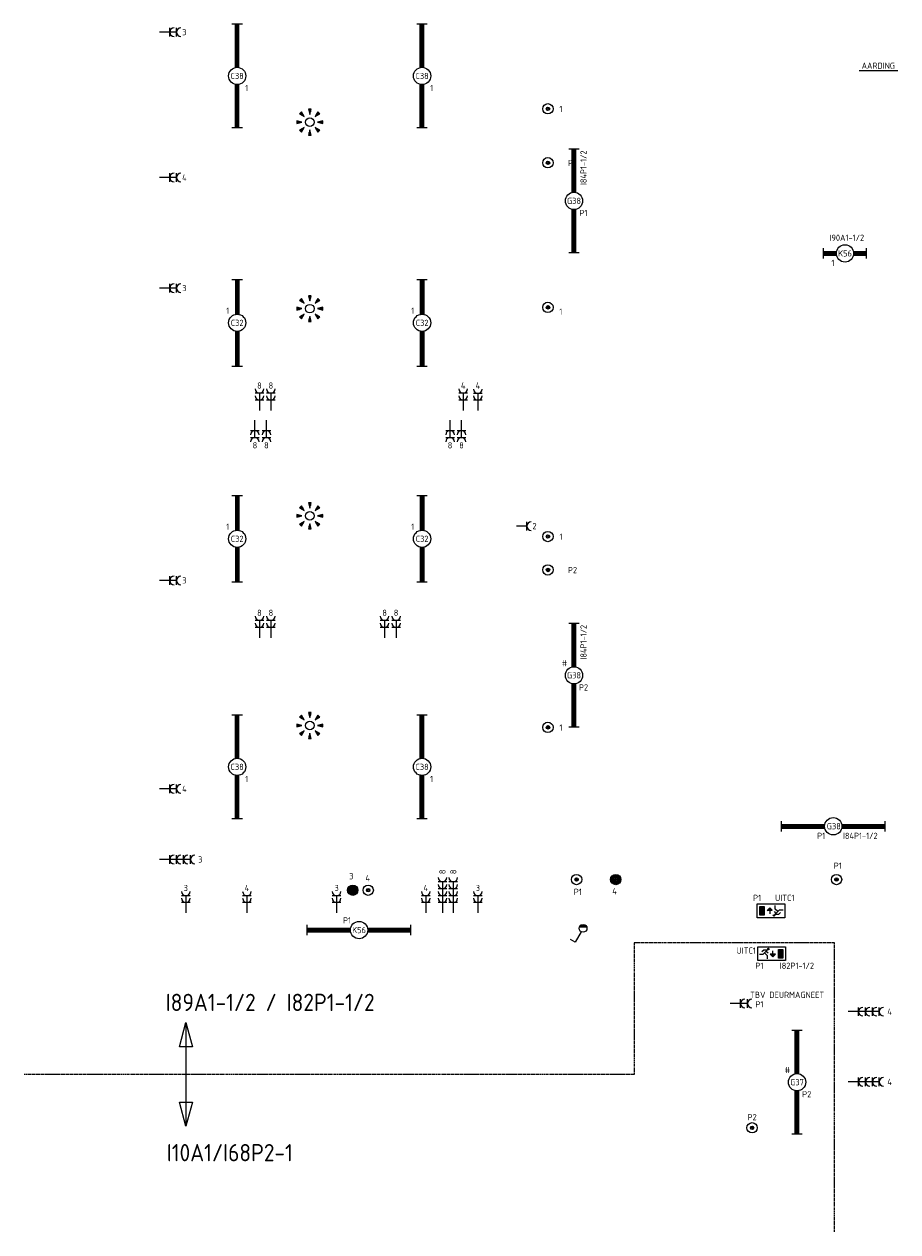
# Model space of a CAD drawing. Header units: millimetres. Extents: x 84152 to 132970, y 139979 to 175450.
# Tile 1 of 16: x 84152 to 96793, y 139979 to 157459. Entities that reach past the tile are written whole.
import ezdxf
from ezdxf.enums import TextEntityAlignment as Align

# ---------------------------------------------------------------- set-up
doc = ezdxf.new("R2010")
doc.units = ezdxf.units.MM
doc.linetypes.add('B0801', pattern=[62.5, 31.25, -6.25, 6.25, -6.25, 6.25, -6.25])
doc.layers.get('0').update_dxf_attribs({"linetype": 'CONTINUOUS'})
for name, color, linetype in [('EB6220--_ATTRIB', 2, 'CONTINUOUS'), ('EB62203-_ATTRIB', 2, 'CONTINUOUS'), ('EB63101-_ATTRIB', 2, 'CONTINUOUS'), ('EB63103-_ATTRIB', 2, 'CONTINUOUS'), ('EB63104-_ATTRIB', 2, 'CONTINUOUS'), ('EB63202-_ATTRIB', 2, 'CONTINUOUS'), ('EL6220--_KRACHT', 2, 'CONTINUOUS'), ('EL622005_KSTSCH', 6, 'B0801'), ('EL62203-_KRACHT-WCD230', 3, 'CONTINUOUS'), ('EL63101-_LICHT-ARM', 3, 'CONTINUOUS'), ('EL63102-_LICHT-SCH', 3, 'CONTINUOUS'), ('EL63103-_LICHT-WCD230V', 3, 'CONTINUOUS'), ('EL63104-_LICHT-ASP230V', 3, 'CONTINUOUS'), ('EL63202-_NOODVRL-TXT', 3, 'CONTINUOUS'), ('ET6121--_BIJSCHRIFT', 7, 'CONTINUOUS'), ('LASDOZEN', 3, 'CONTINUOUS'), ('LBSDOZEN_ATTRIB', 2, 'CONTINUOUS')]:
    doc.layers.add(name, color=color, linetype=linetype)
doc.styles.add('1_8', font='iso', dxfattribs={"width": 0.7, "height": 1.8})
doc.styles.add('5_0', font='iso', dxfattribs={"height": 5})
doc.styles.add('NORATT', font='isocp.shx')
doc.styles.add('Normaal_staand', font='iso.shx')

# ---------------------------------------------------------------- blocks, each defined once
blk = doc.blocks.new('ES3W2A')
at = {"color": 0}
for p, q in [((1.25, 2), (-1.25, 2)), ((1.25, 0), (-1.25, 0)), ((0, 2), (0, -3))]:
    blk.add_line(p, q, dxfattribs=at)
for centre in [(0, 3.25), (0, 1.25)]:
    blk.add_arc(centre, 1.25, 180, 0, dxfattribs=at)
at = {"color": 0, "style": 'NORATT', "flags": 8}
blk.add_attdef('GROEP', text='', height=1.8, rotation=90, dxfattribs=at).set_placement((0, 5), align=Align.MIDDLE_CENTER)
at = {"color": 0, "style": 'NORATT'}
for tag, flags, p in [('KAST', 9, (-2.5, 5)), ('VERMOGEN', 9, (-2.5, 2.5)), ('GELIJK', 9, (-2.5, 0)), ('SCHAK', 8, (-1, -1.5))]:
    blk.add_attdef(tag, text='', height=1.8, dxfattribs=dict(at, flags=flags)).set_placement(p, align=Align.MIDDLE_RIGHT)
for tag, flags, p in [('DOEL', 8, (2.5, 2.5)), ('M_CODE', 9, (2.5, 0)), ('TAL', 8, (1, -1.5))]:
    blk.add_attdef(tag, text='', height=1.8, dxfattribs=dict(at, flags=flags)).set_placement(p, align=Align.MIDDLE_LEFT)
blk = doc.blocks.new('EK3T20')
at = {"color": 0}
for p, q in [((-12.5, -1.5), (-12.5, 1.5)), ((-12.5, 0.52), (-2.44, 0.52)), ((-12.5, 0.17), (-2.49, 0.17)), ((2.44, 0.52), (12.5, 0.52)), ((2.49, 0.17), (12.5, 0.17)), ((12.5, -1.5), (12.5, 1.5)), ((-12.5, -0.17), (-2.49, -0.17)), ((-12.5, -0.52), (-2.44, -0.52)), ((2.44, -0.52), (12.5, -0.52)), ((2.49, -0.17), (12.5, -0.17))]:
    blk.add_line(p, q, dxfattribs=at)
blk.add_circle((0, 0), 2.5, dxfattribs=at)
at = {"color": 0, "style": '1_8'}
for tag, flags, p in [('SCHAK', 8, (3.5, 2.75)), ('A_CODE', 8, (0, 0)), ('GROEP', 8, (-3.5, -2.75)), ('KAST', 9, (3.5, -2.75))]:
    blk.add_attdef(tag, text='', height=1.8, dxfattribs=dict(at, flags=flags)).set_placement(p, align=Align.MIDDLE)
blk = doc.blocks.new('EK3T30')
at = {"color": 0}
for p, q in [((-15, -1.5), (-15, 1.5)), ((-15, 0.52), (-2.44, 0.52)), ((-15, 0.17), (-2.49, 0.17)), ((2.44, 0.52), (15, 0.52)), ((2.49, 0.17), (15, 0.17)), ((15, -1.5), (15, 1.5)), ((-15, -0.17), (-2.49, -0.17)), ((-15, -0.52), (-2.44, -0.52)), ((2.44, -0.52), (15, -0.52)), ((2.49, -0.17), (15, -0.17))]:
    blk.add_line(p, q, dxfattribs=at)
blk.add_circle((0, 0), 2.5, dxfattribs=at)
at = {"color": 0, "style": 'NORATT', "flags": 9}
blk.add_attdef('GELIJK', text='', height=1.8, dxfattribs=at).set_placement((3.5, 5), align=Align.MIDDLE_CENTER)
at = {"color": 0, "style": 'NORATT'}
for tag, flags, p in [('SCHAK', 8, (3.5, 2.8)), ('A_CODE', 8, (0, 0)), ('GROEP', 8, (-3.5, -2.8)), ('KAST', 9, (3.5, -2.8))]:
    blk.add_attdef(tag, text='', height=1.8, dxfattribs=dict(at, flags=flags)).set_placement(p, align=Align.MIDDLE)
blk = doc.blocks.new('ES3S1W')
at = {"color": 0}
for p, q in [((-1.09, -0.38), (1.09, -0.38)), ((-0.97, -0.62), (0.97, -0.62)), ((-0.75, -0.88), (0.75, -0.88))]:
    blk.add_line(p, q, dxfattribs=at)
blk.add_lwpolyline([(0.58, 1), (2.31, 4), (3.61, 3.25)], dxfattribs=at)
blk.add_circle((0, 0), 1.15, dxfattribs=at)
at = {"style": '1_8'}
for tag, flags, p in [('SCHAK', 8, (3, 5.5)), ('KAST', 9, (-3, 0.5)), ('M_CODE', 9, (0, 0)), ('DOEL', 9, (-3, -2)), ('GROEP', 9, (-3, -4.5))]:
    blk.add_attdef(tag, text='', height=1.8, dxfattribs=dict(at, flags=flags)).set_placement(p, align=Align.MIDDLE_CENTER)
blk = doc.blocks.new('ES3W1A')
at = {"color": 0}
for p, q in [((1.25, 0), (-1.25, 0)), ((0, 0), (0, -3))]:
    blk.add_line(p, q, dxfattribs=at)
blk.add_arc((0, 1.25), 1.25, 180, 0, dxfattribs=at)
at = {"color": 0, "style": 'NORATT'}
for tag, flags, p in [('KAST', 9, (-2.5, 5)), ('VERMOGEN', 9, (-2.5, 2.5)), ('GELIJK', 9, (-2.5, 0)), ('SCHAK', 8, (-1, -1.5))]:
    blk.add_attdef(tag, text='', height=1.8, dxfattribs=dict(at, flags=flags)).set_placement(p, align=Align.MIDDLE_RIGHT)
at = {"color": 0, "style": 'NORATT', "flags": 8}
blk.add_attdef('GROEP', text='', height=1.8, rotation=90, dxfattribs=at).set_placement((0, 3), align=Align.MIDDLE_CENTER)
at = {"color": 0, "style": 'NORATT'}
for tag, flags, p in [('DOEL', 8, (2.5, 2.5)), ('M_CODE', 9, (2.5, 0)), ('TAL', 8, (1, -1.5))]:
    blk.add_attdef(tag, text='', height=1.8, dxfattribs=dict(at, flags=flags)).set_placement(p, align=Align.MIDDLE_LEFT)
blk = doc.blocks.new('ES111271')
at = {"color": 0}
blk.add_line((0, 15), (0, -15), dxfattribs=at)
for points in [[(-1.87, 8), (0, 15), (1.87, 8)], [(1.87, -8), (0, -15), (-1.87, -8)]]:
    blk.add_lwpolyline(points, close=True, dxfattribs=at)
at = {"color": 0, "style": '5_0', "flags": 8}
blk.add_attdef('KAST-1', text='', height=5, rotation=270, dxfattribs=at).set_placement((0, 17.5), align=Align.MIDDLE_RIGHT)
at = {"style": '1_8', "flags": 8}
blk.add_attdef('M_CODE', text='', height=1.8, dxfattribs=at).set_placement((0, 0), align=Align.MIDDLE_CENTER)
at = {"color": 0, "style": '5_0', "flags": 8}
blk.add_attdef('KAST-2', text='', height=5, rotation=270, dxfattribs=at).set_placement((0, -17.5), align=Align.MIDDLE_LEFT)
blk = doc.blocks.new('EK3T10')
at = {"color": 0}
for p, q in [((-6.25, -1.5), (-6.25, 1.5)), ((-6.25, 0.52), (-2.44, 0.52)), ((-6.25, 0.17), (-2.49, 0.17)), ((2.44, 0.52), (6.25, 0.52)), ((2.49, 0.17), (6.25, 0.17)), ((6.25, -1.5), (6.25, 1.5)), ((-6.25, -0.17), (-2.49, -0.17)), ((-6.25, -0.52), (-2.44, -0.52)), ((2.44, -0.52), (6.25, -0.52)), ((2.49, -0.17), (6.25, -0.17))]:
    blk.add_line(p, q, dxfattribs=at)
blk.add_circle((0, 0), 2.5, dxfattribs=at)
at = {"style": 'NORATT'}
for tag, flags, p in [('GELIJK', 9, (3.5, 5)), ('SCHAK', 8, (3.5, 2.75)), ('A_CODE', 8, (0, 0)), ('GROEP', 8, (-3.5, -2.75)), ('KAST', 9, (3.5, -2.75))]:
    blk.add_attdef(tag, text='', height=1.8, dxfattribs=dict(at, flags=flags)).set_placement(p, align=Align.MIDDLE_CENTER)
blk = doc.blocks.new('ES111205E')
at = {"layer": 'LASDOZEN'}
h = blk.add_hatch(color=256, dxfattribs=at)
h.paths.add_polyline_path([(23, -1, -1), (-27, -1, -1)], flags=16)
h.paths.add_polyline_path([(10, -1, -1), (-15, -1, -1)], flags=0)
h.paths.add_polyline_path([(-77, -1, 1), (73, -1, 1)])
h.paths.add_polyline_path([(-99, 101), (100, 101), (100, 236), (-99, 236)], flags=9)
h.paths.add_polyline_path([(-19, -184), (116, -184), (116, -49), (-19, -49)], flags=9)
at = {"color": 0}
for radius in [75, 25, 12.5]:
    blk.add_circle((-2, -1, 2600), radius, dxfattribs=at)
at = {"style": '1_8'}
for tag, flags, p in [('VERMOGEN', 9, (-127, 162, 2600)), ('GROEP', 8, (-2, 162, 2600)), ('SCHAK', 8, (123, 162, 2600)), ('KAST', 9, (348, 162, 2600)), ('DOEL', 8, (-127, -13, 2600))]:
    blk.add_attdef(tag, text='', height=90, rotation=90, dxfattribs=dict(at, flags=flags)).set_placement(p, align=Align.MIDDLE_LEFT)
at = {"color": 0, "style": '1_8', "flags": 8}
for tag, p in [('NUMMER', (-2, 149, 2600)), ('CODE', (-2, -1, 2600))]:
    blk.add_attdef(tag, text='', height=90, dxfattribs=at).set_placement(p, align=Align.MIDDLE)
at = {"style": '1_8', "flags": 8}
blk.add_attdef('TAL', text='', height=90, rotation=90, dxfattribs=at).set_placement((123, 162, 2600), align=Align.MIDDLE_CENTER)
at = {"style": '1_8', "flags": 9}
blk.add_attdef('M_CODE', text='', height=90, dxfattribs=at).set_placement((-2, -1, 2600), align=Align.MIDDLE_CENTER)
blk = doc.blocks.new('ES111205')
at = {"color": 0}
for radius in [1.5, 0.5, 0.25]:
    blk.add_circle((0, 0), radius, dxfattribs=at)
at = {"style": '1_8'}
for tag, flags, p in [('VERMOGEN', 9, (-2.5, 3.25)), ('GROEP', 8, (0, 3.25)), ('SCHAK', 8, (2.5, 3.25)), ('KAST', 9, (7, 3.25)), ('DOEL', 8, (-2.5, -0.25))]:
    blk.add_attdef(tag, text='', height=1.8, rotation=90, dxfattribs=dict(at, flags=flags)).set_placement(p, align=Align.MIDDLE_LEFT)
at = {"color": 0, "style": '1_8', "flags": 8}
for tag, p in [('NUMMER', (0, 3)), ('CODE', (0, 0))]:
    blk.add_attdef(tag, text='', height=1.8, dxfattribs=at).set_placement(p, align=Align.MIDDLE)
at = {"style": '1_8', "flags": 8}
blk.add_attdef('TAL', text='', height=1.8, rotation=90, dxfattribs=at).set_placement((2.5, 3.25), align=Align.MIDDLE_CENTER)
at = {"style": '1_8', "flags": 9}
blk.add_attdef('M_CODE', text='', height=1.8, dxfattribs=at).set_placement((0, 0), align=Align.MIDDLE_CENTER)
blk = doc.blocks.new('ES3N026')
at = {"color": 2}
for p, q in [((-1.5, 0.75), (-1, 0.25)), ((0.38, -0.88), (0.38, 0.87)), ((-0.23, -0.27), (-0.23, -0.13)), ((-0.03, -0.47), (-0.03, -0.13)), ((0.17, -0.68), (0.17, -0.13)), ((0.57, -0.68), (0.57, -0.13)), ((0.77, -0.47), (0.77, -0.13)), ((0.97, -0.27), (0.97, -0.13))]:
    blk.add_line(p, q, dxfattribs=at)
at = {"color": 0}
for p, q in [((2.25, 1.25), (2.25, -1.25)), ((2.5, 1.25), (2.5, -1.25)), ((2.75, 1.25), (2.75, -1.25)), ((3, 1.25), (3, -1.25))]:
    blk.add_line(p, q, dxfattribs=at)
for points in [[(4.01, 2.01), (4.01, -1.98), (-3.99, -1.98), (-3.99, 2.01)], [(3.25, -1.25), (2, -1.25), (2, 1.25), (3.25, 1.25)]]:
    blk.add_lwpolyline(points, close=True, dxfattribs=at)
at = {"color": 2}
for points in [[(-0.75, 1.5), (-2.5, -0.25), (-3.5, -0.25)], [(-1.25, 1), (-2.25, 1), (-2.75, 0.5)], [(-2, 0.25), (-1.25, -0.5), (-1.25, -1.5)]]:
    blk.add_lwpolyline(points, dxfattribs=at)
blk.add_lwpolyline([(0.38, -0.88), (1.12, -0.13), (-0.37, -0.13)], close=True, dxfattribs=at)
blk.add_circle((-0.87, 1.35), 0.2, dxfattribs=at)
at = {"color": 0, "style": 'NORATT'}
for tag, flags, p in [('KAST', 9, (-4, 3.75)), ('NUMMER', 8, (4, 3.75)), ('A_CODE', 8, (-4, -3.75)), ('GROEP', 8, (4, -3.75))]:
    blk.add_attdef(tag, text='', height=1.8, dxfattribs=dict(at, flags=flags)).set_placement(p, align=Align.MIDDLE)
blk = doc.blocks.new('ES652141')
at = {"color": 2}
for p, q in [((-0.2, 3.75), (-0.2, 3)), ((0, 3.75), (0, 2.25)), ((0.2, 3.75), (0.2, 3)), ((-3.75, 0.2), (-3, 0.2)), ((-3.75, 0), (-2.25, 0)), ((-2.79, 2.51), (-2.26, 1.98)), ((-2.65, 2.65), (-1.59, 1.59)), ((-2.51, 2.79), (-1.98, 2.26)), ((2.65, 2.65), (1.59, 1.59)), ((2.51, 2.79), (1.98, 2.26)), ((3.75, 0), (2.25, 0)), ((2.79, 2.51), (2.26, 1.98)), ((3.75, 0.2), (3, 0.2)), ((-3.75, -0.2), (-3, -0.2)), ((-2.79, -2.51), (-2.26, -1.98)), ((-2.65, -2.65), (-1.59, -1.59)), ((-2.51, -2.79), (-1.98, -2.26)), ((-0.2, -3.75), (-0.2, -3)), ((0, -3.75), (0, -2.25)), ((0.2, -3.75), (0.2, -3)), ((2.65, -2.65), (1.59, -1.59)), ((2.51, -2.79), (1.98, -2.26)), ((2.79, -2.51), (2.26, -1.98)), ((3.75, -0.2), (3, -0.2))]:
    blk.add_line(p, q, dxfattribs=at)
for points in [[(0, 2.25), (0.4, 3.75), (-0.4, 3.75)], [(-2.25, 0), (-3.75, 0.4), (-3.75, -0.4)], [(-1.59, 1.59), (-2.37, 2.93), (-2.93, 2.37)], [(1.59, 1.59), (2.93, 2.37), (2.37, 2.93)], [(2.25, 0), (3.75, -0.4), (3.75, 0.4)], [(-1.59, -1.59), (-2.93, -2.37), (-2.37, -2.93)], [(0, -2.25), (-0.4, -3.75), (0.4, -3.75)], [(1.59, -1.59), (2.37, -2.93), (2.93, -2.37)]]:
    blk.add_lwpolyline(points, close=True, dxfattribs=at)
at = {"color": 0}
blk.add_circle((0, 0), 1.25, dxfattribs=at)
at = {"color": 0, "style": 'NORATT'}
for tag, p in [('NUMMER', (0, 5)), ('CODE', (0, 0))]:
    blk.add_attdef(tag, text='', height=1.8, dxfattribs=at).set_placement(p, align=Align.MIDDLE)
for tag, flags, p in [('SCHAK', 8, (3, 5.5)), ('KAST', 9, (-3, 0.5)), ('M_CODE', 9, (0, 0)), ('DOEL', 9, (-3, -2)), ('GROEP', 9, (-3, -4.5))]:
    blk.add_attdef(tag, text='', height=1.8, dxfattribs=dict(at, flags=flags)).set_placement(p, align=Align.MIDDLE_CENTER)
blk = doc.blocks.new('ES3W4A')
at = {"color": 0}
for p, q in [((1.25, 6), (-1.25, 6)), ((1.25, 4), (-1.25, 4)), ((0, 6), (0, -3)), ((1.25, 2), (-1.25, 2)), ((1.25, 0), (-1.25, 0))]:
    blk.add_line(p, q, dxfattribs=at)
for centre in [(0, 7.25), (0, 5.25), (0, 3.25), (0, 1.25)]:
    blk.add_arc(centre, 1.25, 180, 0, dxfattribs=at)
at = {"color": 0, "style": 'NORATT', "flags": 8}
blk.add_attdef('GROEP', text='', height=1.8, rotation=90, dxfattribs=at).set_placement((0, 9), align=Align.MIDDLE_CENTER)
at = {"color": 0, "style": 'NORATT'}
for tag, flags, p in [('KAST', 9, (-2.5, 5)), ('VERMOGEN', 9, (-2.5, 2.5)), ('GELIJK', 9, (-2.5, 0)), ('SCHAK', 8, (-1, -1.5))]:
    blk.add_attdef(tag, text='', height=1.8, dxfattribs=dict(at, flags=flags)).set_placement(p, align=Align.MIDDLE_RIGHT)
for tag, flags, p in [('DOEL', 8, (2.5, 2.5)), ('M_CODE', 9, (2.5, 0)), ('TAL', 8, (1, -1.5))]:
    blk.add_attdef(tag, text='', height=1.8, dxfattribs=dict(at, flags=flags)).set_placement(p, align=Align.MIDDLE_LEFT)

msp = doc.modelspace()

# ---------------------------------------------------------------- linework, layer by layer
at = {"layer": 'EL622005_KSTSCH'}
for p, q in [((95875, 144162), (92980, 144162)), ((92980, 144162), (92980, 142258)), ((95875, 139979), (95875, 144162)), ((92980, 142258), (84152, 142258))]:
    msp.add_line(p, q, dxfattribs=at)
at = {"layer": 'ET6121--_BIJSCHRIFT', "color": 1}
msp.add_line((96793, 156784), (96232, 156784), dxfattribs=at)

# ---------------------------------------------------------------- block references
at = {"layer": 'EL6220--_KRACHT'}
ref = msp.add_blockref('ES111271', (86493, 142258), dxfattribs=dict(at, xscale=50, yscale=50, zscale=50))
ref.add_attrib('KAST-1', 'I89A1-1/2 / I82P1-1/2', dxfattribs={"layer": 'EB6220--_ATTRIB', "color": 4, "height": 250, "style": '5_0', "flags": 8}).set_placement((86200, 143300), align=Align.MIDDLE_LEFT)
ref.add_attrib('KAST-2', ' I10A1/I68P2-1', dxfattribs={"layer": 'EB6220--_ATTRIB', "color": 4, "height": 250, "style": '5_0', "flags": 8}).set_placement((88039, 141125), align=Align.MIDDLE_RIGHT)
at = {"layer": 'EL62203-_KRACHT-WCD230'}
ref = msp.add_blockref('ES3W2A', (86258, 157343), dxfattribs=dict(at, xscale=50, yscale=50, zscale=50, rotation=270))
ref.add_attrib('GROEP', '3', dxfattribs={"layer": 'EB62203-_ATTRIB', "color": 1, "height": 90, "style": '1_8', "flags": 8}).set_placement((86470, 157343), align=Align.MIDDLE_CENTER)
ref = msp.add_blockref('ES3W2A', (86258, 155238), dxfattribs=dict(at, xscale=50, yscale=50, zscale=50, rotation=270))
ref.add_attrib('GROEP', '4', dxfattribs={"layer": 'EB62203-_ATTRIB', "color": 1, "height": 90, "style": '1_8', "flags": 8}).set_placement((86470, 155238), align=Align.MIDDLE_CENTER)
ref = msp.add_blockref('ES3W2A', (86258, 153639), dxfattribs=dict(at, xscale=50, yscale=50, zscale=50, rotation=270))
ref.add_attrib('GROEP', '3', dxfattribs={"layer": 'EB62203-_ATTRIB', "color": 1, "height": 90, "style": '1_8', "flags": 8}).set_placement((86470, 153639), align=Align.MIDDLE_CENTER)
ref = msp.add_blockref('ES3W2A', (87556, 152016), dxfattribs=dict(at, xscale=50, yscale=50, zscale=50))
ref.add_attrib('GROEP', '8', dxfattribs={"layer": 'EB62203-_ATTRIB', "color": 1, "height": 90, "style": '1_8', "flags": 8}).set_placement((87556, 152228), align=Align.MIDDLE_CENTER)
ref = msp.add_blockref('ES3W2A', (87722, 152016), dxfattribs=dict(at, xscale=50, yscale=50, zscale=50))
ref.add_attrib('GROEP', '8', dxfattribs={"layer": 'EB62203-_ATTRIB', "color": 1, "height": 90, "style": '1_8', "flags": 8}).set_placement((87722, 152228), align=Align.MIDDLE_CENTER)
ref = msp.add_blockref('ES3W2A', (90504, 152016), dxfattribs=dict(at, xscale=50, yscale=50, zscale=50))
ref.add_attrib('GROEP', '4', dxfattribs={"layer": 'EB62203-_ATTRIB', "color": 1, "height": 90, "style": '1_8', "flags": 8}).set_placement((90504, 152228), align=Align.MIDDLE_CENTER)
ref = msp.add_blockref('ES3W2A', (90717, 152015), dxfattribs=dict(at, xscale=50, yscale=50, zscale=50))
ref.add_attrib('GROEP', '4', dxfattribs={"layer": 'EB62203-_ATTRIB', "color": 1, "height": 90, "style": '1_8', "flags": 8}).set_placement((90717, 152228), align=Align.MIDDLE_CENTER)
ref = msp.add_blockref('ES3W2A', (87491, 151576), dxfattribs=dict(at, xscale=50, yscale=50, zscale=50, rotation=180))
ref.add_attrib('GROEP', '8', dxfattribs={"layer": 'EB62203-_ATTRIB', "color": 1, "height": 90, "style": '1_8', "flags": 8}).set_placement((87491, 151363), align=Align.MIDDLE_CENTER)
ref = msp.add_blockref('ES3W2A', (87657, 151576), dxfattribs=dict(at, xscale=50, yscale=50, zscale=50, rotation=180))
ref.add_attrib('GROEP', '8', dxfattribs={"layer": 'EB62203-_ATTRIB', "color": 1, "height": 90, "style": '1_8', "flags": 8}).set_placement((87657, 151363), align=Align.MIDDLE_CENTER)
ref = msp.add_blockref('ES3W2A', (90314, 151576), dxfattribs=dict(at, xscale=50, yscale=50, zscale=50, rotation=180))
ref.add_attrib('GROEP', '8', dxfattribs={"layer": 'EB62203-_ATTRIB', "color": 1, "height": 90, "style": '1_8', "flags": 8}).set_placement((90314, 151363), align=Align.MIDDLE_CENTER)
ref = msp.add_blockref('ES3W2A', (90480, 151576), dxfattribs=dict(at, xscale=50, yscale=50, zscale=50, rotation=180))
ref.add_attrib('GROEP', '8', dxfattribs={"layer": 'EB62203-_ATTRIB', "color": 1, "height": 90, "style": '1_8', "flags": 8}).set_placement((90480, 151363), align=Align.MIDDLE_CENTER)
ref = msp.add_blockref('ES3W1A', (91425, 150194), dxfattribs=dict(at, xscale=50, yscale=50, zscale=50, rotation=270))
ref.add_attrib('GROEP', '2', dxfattribs={"layer": 'EB62203-_ATTRIB', "color": 1, "height": 90, "style": '1_8', "flags": 8}).set_placement((91537, 150194), align=Align.MIDDLE_CENTER)
ref = msp.add_blockref('ES3W2A', (86258, 149408), dxfattribs=dict(at, xscale=50, yscale=50, zscale=50, rotation=270))
ref.add_attrib('GROEP', '3', dxfattribs={"layer": 'EB62203-_ATTRIB', "color": 1, "height": 90, "style": '1_8', "flags": 8}).set_placement((86470, 149408), align=Align.MIDDLE_CENTER)
ref = msp.add_blockref('ES3W2A', (87556, 148727), dxfattribs=dict(at, xscale=50, yscale=50, zscale=50))
ref.add_attrib('GROEP', '8', dxfattribs={"layer": 'EB62203-_ATTRIB', "color": 1, "height": 90, "style": '1_8', "flags": 8}).set_placement((87556, 148939), align=Align.MIDDLE_CENTER)
ref = msp.add_blockref('ES3W2A', (87722, 148727), dxfattribs=dict(at, xscale=50, yscale=50, zscale=50))
ref.add_attrib('GROEP', '8', dxfattribs={"layer": 'EB62203-_ATTRIB', "color": 1, "height": 90, "style": '1_8', "flags": 8}).set_placement((87722, 148939), align=Align.MIDDLE_CENTER)
ref = msp.add_blockref('ES3W2A', (89367, 148727), dxfattribs=dict(at, xscale=50, yscale=50, zscale=50))
ref.add_attrib('GROEP', '8', dxfattribs={"layer": 'EB62203-_ATTRIB', "color": 1, "height": 90, "style": '1_8', "flags": 8}).set_placement((89367, 148939), align=Align.MIDDLE_CENTER)
ref = msp.add_blockref('ES3W2A', (89533, 148727), dxfattribs=dict(at, xscale=50, yscale=50, zscale=50))
ref.add_attrib('GROEP', '8', dxfattribs={"layer": 'EB62203-_ATTRIB', "color": 1, "height": 90, "style": '1_8', "flags": 8}).set_placement((89533, 148939), align=Align.MIDDLE_CENTER)
ref = msp.add_blockref('ES3W2A', (86258, 146391), dxfattribs=dict(at, xscale=50, yscale=50, zscale=50, rotation=270))
ref.add_attrib('GROEP', '4', dxfattribs={"layer": 'EB62203-_ATTRIB', "color": 1, "height": 90, "style": '1_8', "flags": 8}).set_placement((86470, 146391), align=Align.MIDDLE_CENTER)
ref = msp.add_blockref('ES3W4A', (86258, 145369), dxfattribs=dict(at, xscale=50, yscale=50, zscale=50, rotation=270))
ref.add_attrib('GROEP', '3', dxfattribs={"layer": 'EB62203-_ATTRIB', "color": 1, "height": 90, "style": 'NORATT', "flags": 8}).set_placement((86670, 145369), align=Align.MIDDLE_LEFT)
ref = msp.add_blockref('ES3W4A', (90204, 144744), dxfattribs=dict(at, xscale=50, yscale=50, zscale=50))
ref.add_attrib('GROEP', '8', dxfattribs={"layer": 'EB62203-_ATTRIB', "color": 1, "height": 90, "rotation": 90, "style": 'NORATT', "flags": 8}).set_placement((90204, 145156), align=Align.MIDDLE_LEFT)
ref = msp.add_blockref('ES3W4A', (90361, 144744), dxfattribs=dict(at, xscale=50, yscale=50, zscale=50))
ref.add_attrib('GROEP', '8', dxfattribs={"layer": 'EB62203-_ATTRIB', "color": 1, "height": 90, "rotation": 90, "style": 'NORATT', "flags": 8}).set_placement((90361, 145156), align=Align.MIDDLE_LEFT)
ref = msp.add_blockref('ES3W2A', (86490, 144744), dxfattribs=dict(at, xscale=50, yscale=50, zscale=50))
ref.add_attrib('GROEP', '3', dxfattribs={"layer": 'EB62203-_ATTRIB', "color": 1, "height": 90, "style": '1_8', "flags": 8}).set_placement((86490, 144956), align=Align.MIDDLE_CENTER)
ref = msp.add_blockref('ES3W2A', (87376, 144744), dxfattribs=dict(at, xscale=50, yscale=50, zscale=50))
ref.add_attrib('GROEP', '4', dxfattribs={"layer": 'EB62203-_ATTRIB', "color": 1, "height": 90, "style": '1_8', "flags": 8}).set_placement((87376, 144956), align=Align.MIDDLE_CENTER)
ref = msp.add_blockref('ES3W2A', (88673, 144744), dxfattribs=dict(at, xscale=50, yscale=50, zscale=50))
ref.add_attrib('GROEP', '3', dxfattribs={"layer": 'EB62203-_ATTRIB', "color": 1, "height": 90, "style": '1_8', "flags": 8}).set_placement((88673, 144956), align=Align.MIDDLE_CENTER)
ref = msp.add_blockref('ES3W2A', (89962, 144744), dxfattribs=dict(at, xscale=50, yscale=50, zscale=50))
ref.add_attrib('GROEP', '4', dxfattribs={"layer": 'EB62203-_ATTRIB', "color": 1, "height": 90, "style": '1_8', "flags": 8}).set_placement((89962, 144956), align=Align.MIDDLE_CENTER)
ref = msp.add_blockref('ES3W2A', (90717, 144744), dxfattribs=dict(at, xscale=50, yscale=50, zscale=50))
ref.add_attrib('GROEP', '3', dxfattribs={"layer": 'EB62203-_ATTRIB', "color": 1, "height": 90, "style": '1_8', "flags": 8}).set_placement((90717, 144956), align=Align.MIDDLE_CENTER)
ref = msp.add_blockref('ES3W2A', (94518, 143284, 2700), dxfattribs=dict(at, xscale=50, yscale=50, zscale=50, rotation=270))
ref.add_attrib('DOEL', 'TBV DEURMAGNEET', dxfattribs={"layer": 'EB62203-_ATTRIB', "color": 1, "height": 90, "rotation": -360, "style": 'NORATT', "flags": 8}).set_placement((94656, 143409, 2700), align=Align.MIDDLE_LEFT)
ref.add_attrib('GROEP', 'P1', dxfattribs={"layer": 'EB62203-_ATTRIB', "color": 1, "height": 90, "style": 'NORATT', "flags": 8}).set_placement((94790, 143272, 2700), align=Align.MIDDLE_CENTER)
at = {"layer": 'EL63101-_LICHT-ARM'}
ref = msp.add_blockref('EK3T30', (87234, 156709), dxfattribs=dict(at, xscale=50, yscale=50, zscale=50, rotation=90))
ref.add_attrib('A_CODE', 'C38', dxfattribs={"layer": 'EB63101-_ATTRIB', "color": 1, "height": 90, "style": 'NORATT', "flags": 8}).set_placement((87234, 156709), align=Align.MIDDLE)
ref.add_attrib('GROEP', '1', dxfattribs={"layer": 'EB63101-_ATTRIB', "color": 1, "height": 90, "style": 'NORATT', "flags": 8}).set_placement((87372, 156534), align=Align.MIDDLE)
ref = msp.add_blockref('EK3T30', (89910, 156709), dxfattribs=dict(at, xscale=50, yscale=50, zscale=50, rotation=90))
ref.add_attrib('A_CODE', 'C38', dxfattribs={"layer": 'EB63101-_ATTRIB', "color": 1, "height": 90, "style": 'NORATT', "flags": 8}).set_placement((89910, 156709), align=Align.MIDDLE)
ref.add_attrib('GROEP', '1', dxfattribs={"layer": 'EB63101-_ATTRIB', "color": 1, "height": 90, "style": 'NORATT', "flags": 8}).set_placement((90048, 156534), align=Align.MIDDLE)
ref = msp.add_blockref('EK3T30', (92108, 154901, 2600), dxfattribs=dict(at, xscale=50, yscale=50, zscale=50, rotation=90))
ref.add_attrib('A_CODE', 'G38', dxfattribs={"layer": 'EB63101-_ATTRIB', "color": 1, "height": 90, "style": 'NORATT', "flags": 8}).set_placement((92108, 154901, 2600), align=Align.MIDDLE)
ref.add_attrib('GROEP', 'P1', dxfattribs={"layer": 'EB63101-_ATTRIB', "color": 1, "height": 90, "style": 'NORATT', "flags": 8}).set_placement((92245, 154726, 2600), align=Align.MIDDLE)
ref.add_attrib('KAST', 'I84P1-1/2', dxfattribs={"layer": 'EB63101-_ATTRIB', "color": 1, "height": 90, "rotation": 90, "style": 'NORATT', "flags": 8}).set_placement((92245, 155380, 2600), align=Align.MIDDLE)
ref = msp.add_blockref('EK3T10', (96029, 154141), dxfattribs=dict(at, xscale=50, yscale=50, zscale=50))
ref.add_attrib('A_CODE', 'K56', dxfattribs={"layer": 'EB63101-_ATTRIB', "color": 1, "height": 90, "style": 'NORATT', "flags": 8}).set_placement((96029, 154141), align=Align.MIDDLE)
ref.add_attrib('GROEP', '1', dxfattribs={"layer": 'EB63101-_ATTRIB', "color": 1, "height": 90, "style": 'NORATT', "flags": 8}).set_placement((95854, 154003), align=Align.MIDDLE)
ref.add_attrib('KAST', 'I90A1-1/2', dxfattribs={"layer": 'EB63101-_ATTRIB', "color": 1, "height": 90, "style": 'NORATT', "flags": 8}).set_placement((96055, 154367), align=Align.MIDDLE)
ref = msp.add_blockref('EK3T20', (87234, 153136), dxfattribs=dict(at, xscale=50, yscale=50, zscale=50, rotation=270))
ref.add_attrib('A_CODE', 'C32', dxfattribs={"layer": 'EB63101-_ATTRIB', "color": 1, "height": 90, "style": 'NORATT', "flags": 8}).set_placement((87234, 153136), align=Align.MIDDLE)
ref.add_attrib('GROEP', '1', dxfattribs={"layer": 'EB63101-_ATTRIB', "color": 1, "height": 90, "style": 'NORATT', "flags": 8}).set_placement((87097, 153311), align=Align.MIDDLE)
ref = msp.add_blockref('EK3T20', (89910, 153136), dxfattribs=dict(at, xscale=50, yscale=50, zscale=50, rotation=270))
ref.add_attrib('A_CODE', 'C32', dxfattribs={"layer": 'EB63101-_ATTRIB', "color": 1, "height": 90, "style": 'NORATT', "flags": 8}).set_placement((89910, 153136), align=Align.MIDDLE)
ref.add_attrib('GROEP', '1', dxfattribs={"layer": 'EB63101-_ATTRIB', "color": 1, "height": 90, "style": 'NORATT', "flags": 8}).set_placement((89773, 153311), align=Align.MIDDLE)
ref = msp.add_blockref('EK3T20', (87234, 150010), dxfattribs=dict(at, xscale=50, yscale=50, zscale=50, rotation=270))
ref.add_attrib('A_CODE', 'C32', dxfattribs={"layer": 'EB63101-_ATTRIB', "color": 1, "height": 90, "style": 'NORATT', "flags": 8}).set_placement((87234, 150010), align=Align.MIDDLE)
ref.add_attrib('GROEP', '1', dxfattribs={"layer": 'EB63101-_ATTRIB', "color": 1, "height": 90, "style": 'NORATT', "flags": 8}).set_placement((87097, 150185), align=Align.MIDDLE)
ref = msp.add_blockref('EK3T20', (89910, 150010), dxfattribs=dict(at, xscale=50, yscale=50, zscale=50, rotation=270))
ref.add_attrib('A_CODE', 'C32', dxfattribs={"layer": 'EB63101-_ATTRIB', "color": 1, "height": 90, "style": 'NORATT', "flags": 8}).set_placement((89910, 150010), align=Align.MIDDLE)
ref.add_attrib('GROEP', '1', dxfattribs={"layer": 'EB63101-_ATTRIB', "color": 1, "height": 90, "style": 'NORATT', "flags": 8}).set_placement((89773, 150185), align=Align.MIDDLE)
ref = msp.add_blockref('EK3T30', (92108, 148034, 2600), dxfattribs=dict(at, xscale=50, yscale=50, zscale=50, rotation=90))
ref.add_attrib('A_CODE', 'G38', dxfattribs={"layer": 'EB63101-_ATTRIB', "color": 1, "height": 90, "style": 'NORATT', "flags": 8}).set_placement((92108, 148034, 2600), align=Align.MIDDLE)
ref.add_attrib('GROEP', 'P2', dxfattribs={"layer": 'EB63101-_ATTRIB', "color": 1, "height": 90, "style": 'NORATT', "flags": 8}).set_placement((92245, 147859, 2600), align=Align.MIDDLE)
ref.add_attrib('KAST', 'I84P1-1/2', dxfattribs={"layer": 'EB63101-_ATTRIB', "color": 1, "height": 90, "rotation": 90, "style": 'NORATT', "flags": 8}).set_placement((92245, 148513, 2600), align=Align.MIDDLE)
ref.add_attrib('SCHAK', '#', dxfattribs={"layer": 'EB63101-_ATTRIB', "color": 1, "height": 90, "style": 'NORATT', "flags": 8}).set_placement((91970, 148209, 2600), align=Align.MIDDLE)
ref = msp.add_blockref('EK3T30', (87234, 146709), dxfattribs=dict(at, xscale=50, yscale=50, zscale=50, rotation=90))
ref.add_attrib('A_CODE', 'C38', dxfattribs={"layer": 'EB63101-_ATTRIB', "color": 1, "height": 90, "style": 'NORATT', "flags": 8}).set_placement((87234, 146709), align=Align.MIDDLE)
ref.add_attrib('GROEP', '1', dxfattribs={"layer": 'EB63101-_ATTRIB', "color": 1, "height": 90, "style": 'NORATT', "flags": 8}).set_placement((87372, 146534), align=Align.MIDDLE)
ref = msp.add_blockref('EK3T30', (89910, 146709), dxfattribs=dict(at, xscale=50, yscale=50, zscale=50, rotation=90))
ref.add_attrib('A_CODE', 'C38', dxfattribs={"layer": 'EB63101-_ATTRIB', "color": 1, "height": 90, "style": 'NORATT', "flags": 8}).set_placement((89910, 146709), align=Align.MIDDLE)
ref.add_attrib('GROEP', '1', dxfattribs={"layer": 'EB63101-_ATTRIB', "color": 1, "height": 90, "style": 'NORATT', "flags": 8}).set_placement((90048, 146534), align=Align.MIDDLE)
ref = msp.add_blockref('EK3T30', (95859, 145849, 2200), dxfattribs=dict(at, xscale=50, yscale=50, zscale=50))
ref.add_attrib('A_CODE', 'G38', dxfattribs={"layer": 'EB63101-_ATTRIB', "color": 1, "height": 90, "style": 'NORATT', "flags": 8}).set_placement((95867, 145850, 2200), align=Align.MIDDLE)
ref.add_attrib('GROEP', 'P1', dxfattribs={"layer": 'EB63101-_ATTRIB', "color": 1, "height": 90, "style": 'NORATT', "flags": 8}).set_placement((95684, 145711, 2200), align=Align.MIDDLE)
ref.add_attrib('KAST', 'I84P1-1/2', dxfattribs={"layer": 'EB63101-_ATTRIB', "color": 1, "height": 90, "style": 'NORATT', "flags": 8}).set_placement((96250, 145711, 2200), align=Align.MIDDLE)
ref = msp.add_blockref('EK3T30', (88998, 144347), dxfattribs=dict(at, xscale=50, yscale=50, zscale=50))
ref.add_attrib('A_CODE', 'K56', dxfattribs={"layer": 'EB63101-_ATTRIB', "color": 1, "height": 90, "style": 'NORATT', "flags": 8}).set_placement((88998, 144347), align=Align.MIDDLE_CENTER)
ref.add_attrib('GROEP', 'P1', dxfattribs={"layer": 'EB63101-_ATTRIB', "color": 1, "height": 90, "style": 'NORATT', "flags": 8}).set_placement((88823, 144487), align=Align.MIDDLE_CENTER)
ref = msp.add_blockref('EK3T30', (95335, 142145), dxfattribs=dict(at, xscale=50, yscale=50, zscale=50, rotation=90))
ref.add_attrib('A_CODE', 'G37', dxfattribs={"layer": 'EB63101-_ATTRIB', "color": 1, "height": 90, "style": 'NORATT', "flags": 8}).set_placement((95335, 142145), align=Align.MIDDLE_CENTER)
ref.add_attrib('GROEP', 'P2', dxfattribs={"layer": 'EB63101-_ATTRIB', "color": 1, "height": 90, "style": 'NORATT', "flags": 8}).set_placement((95475, 141970), align=Align.MIDDLE_CENTER)
ref.add_attrib('SCHAK', '#', dxfattribs={"layer": 'EB63101-_ATTRIB', "color": 1, "height": 90, "style": 'NORATT', "flags": 8}).set_placement((95195, 142320), align=Align.MIDDLE_CENTER)
at = {"layer": 'EL63102-_LICHT-SCH', "xscale": 50, "yscale": 50, "zscale": 50}
for p in [(88284, 156041, -2700), (88284, 153341, -2700), (88284, 150341, -2700), (88284, 147309, -2700)]:
    msp.add_blockref('ES652141', p, dxfattribs=at)
at = {"layer": 'EL63102-_LICHT-SCH', "xscale": 50, "yscale": 50, "zscale": 50, "rotation": 180}
msp.add_blockref('ES3S1W', (92238, 144372), dxfattribs=at)
at = {"layer": 'EL63103-_LICHT-WCD230V'}
ref = msp.add_blockref('ES3W4A', (96225, 143166, 1050), dxfattribs=dict(at, xscale=50, yscale=50, zscale=50, rotation=270))
ref.add_attrib('GROEP', '4', dxfattribs={"layer": 'EB63103-_ATTRIB', "color": 1, "height": 90, "style": 'NORATT', "flags": 8}).set_placement((96675, 143166, 1050), align=Align.MIDDLE_CENTER)
ref = msp.add_blockref('ES3W4A', (96225, 142149, 1050), dxfattribs=dict(at, xscale=50, yscale=50, zscale=50, rotation=270))
ref.add_attrib('GROEP', '4', dxfattribs={"layer": 'EB63103-_ATTRIB', "color": 1, "height": 90, "style": 'NORATT', "flags": 8}).set_placement((96675, 142149, 1050), align=Align.MIDDLE_CENTER)
at = {"layer": 'EL63104-_LICHT-ASP230V'}
ref = msp.add_blockref('ES111205', (94684, 141485), dxfattribs=dict(at, xscale=50, yscale=50, zscale=50, rotation=270))
ref.add_attrib('GROEP', 'P2', dxfattribs={"layer": 'EB63104-_ATTRIB', "color": 1, "height": 90, "rotation": -360, "style": 'NORATT', "flags": 8}).set_placement((94619, 141639), align=Align.MIDDLE_LEFT)
at = {"layer": 'EL63202-_NOODVRL-TXT'}
ref = msp.add_blockref('ES3N026', (94958, 144626), dxfattribs=dict(at, xscale=50.00000000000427, yscale=50.00000000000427, zscale=50.00000000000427, rotation=180.0351209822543))
ref.add_attrib('A_CODE', 'UITC1', dxfattribs={"layer": 'EB63202-_ATTRIB', "color": 1, "height": 90, "style": 'NORATT', "flags": 8}).set_placement((95157, 144813), align=Align.MIDDLE)
ref.add_attrib('GROEP', 'P1', dxfattribs={"layer": 'EB63202-_ATTRIB', "color": 1, "height": 90, "style": 'NORATT', "flags": 8}).set_placement((94757, 144813), align=Align.MIDDLE)
ref = msp.add_blockref('ES3N026', (94965, 144005), dxfattribs=dict(at, xscale=50, yscale=50, zscale=50))
ref.add_attrib('A_CODE', 'UITC1', dxfattribs={"layer": 'EB63202-_ATTRIB', "color": 1, "height": 90, "style": 'NORATT', "flags": 8}).set_placement((94599, 144050), align=Align.MIDDLE_CENTER)
ref.add_attrib('GROEP', 'P1', dxfattribs={"layer": 'EB63202-_ATTRIB', "color": 1, "height": 90, "style": 'NORATT', "flags": 8}).set_placement((94790, 143830), align=Align.MIDDLE_CENTER)
ref.add_attrib('KAST', 'I82P1-1/2', dxfattribs={"layer": 'EB63202-_ATTRIB', "color": 1, "height": 90, "style": 'NORATT', "flags": 8}).set_placement((95333, 143830), align=Align.MIDDLE_CENTER)
at = {"layer": 'LASDOZEN'}
ref = msp.add_blockref('ES111205', (91731, 156234, 5000), dxfattribs=dict(at, xscale=50, yscale=50, zscale=50))
ref.add_attrib('GROEP', '1', dxfattribs={"layer": 'LBSDOZEN_ATTRIB', "color": 1, "height": 90, "style": '1_8', "flags": 8}).set_placement((91897, 156232, 5000), align=Align.MIDDLE_LEFT)
ref = msp.add_blockref('ES111205', (91731, 155453, 5000), dxfattribs=dict(at, xscale=50, yscale=50, zscale=50))
ref.add_attrib('GROEP', 'P1', dxfattribs={"layer": 'LBSDOZEN_ATTRIB', "color": 1, "height": 90, "style": '1_8', "flags": 8}).set_placement((92020, 155450, 5000), align=Align.MIDDLE_LEFT)
ref = msp.add_blockref('ES111205', (91731, 153360, 5000), dxfattribs=dict(at, xscale=50, yscale=50, zscale=50))
ref.add_attrib('GROEP', '1', dxfattribs={"layer": 'LBSDOZEN_ATTRIB', "color": 1, "height": 90, "style": '1_8', "flags": 8}).set_placement((91895, 153298, 5000), align=Align.MIDDLE_LEFT)
ref = msp.add_blockref('ES111205', (91731, 150043, 5000), dxfattribs=dict(at, xscale=50, yscale=50, zscale=50))
ref.add_attrib('GROEP', '1', dxfattribs={"layer": 'LBSDOZEN_ATTRIB', "color": 1, "height": 90, "style": '1_8', "flags": 8}).set_placement((91897, 150040, 5000), align=Align.MIDDLE_LEFT)
ref = msp.add_blockref('ES111205', (91731, 149559, 5000), dxfattribs=dict(at, xscale=50, yscale=50, zscale=50))
ref.add_attrib('GROEP', 'P2', dxfattribs={"layer": 'LBSDOZEN_ATTRIB', "color": 1, "height": 90, "style": '1_8', "flags": 8}).set_placement((92020, 149557, 5000), align=Align.MIDDLE_LEFT)
ref = msp.add_blockref('ES111205', (91731, 147281, 5000), dxfattribs=dict(at, xscale=50, yscale=50, zscale=50))
ref.add_attrib('GROEP', '1', dxfattribs={"layer": 'LBSDOZEN_ATTRIB', "color": 1, "height": 90, "style": '1_8', "flags": 8}).set_placement((91897, 147278, 5000), align=Align.MIDDLE_LEFT)
ref = msp.add_blockref('ES111205E', (92713, 145079, 2400), dxfattribs=at)
ref.add_attrib('GROEP', '4', dxfattribs={"layer": 'LBSDOZEN_ATTRIB', "color": 1, "height": 90, "style": '1_8', "flags": 8}).set_placement((92661, 144909, 5000), align=Align.MIDDLE_LEFT)
ref = msp.add_blockref('ES111205', (95906, 145078, 5000), dxfattribs=dict(at, xscale=50, yscale=50, zscale=50))
ref.add_attrib('GROEP', 'P1', dxfattribs={"layer": 'LBSDOZEN_ATTRIB', "color": 1, "height": 90, "style": '1_8', "flags": 8}).set_placement((95866, 145278, 5000), align=Align.MIDDLE_LEFT)
ref = msp.add_blockref('ES111205E', (88908, 144925, 2400), dxfattribs=at)
ref.add_attrib('GROEP', '3', dxfattribs={"layer": 'LBSDOZEN_ATTRIB', "color": 1, "height": 90, "style": '1_8', "flags": 8}).set_placement((88856, 145127, 5000), align=Align.MIDDLE_LEFT)
ref = msp.add_blockref('ES111205', (89130, 144924, 5000), dxfattribs=dict(at, xscale=50, yscale=50, zscale=50))
ref.add_attrib('GROEP', '4', dxfattribs={"layer": 'LBSDOZEN_ATTRIB', "color": 1, "height": 90, "style": '1_8', "flags": 8}).set_placement((89090, 145099, 5000), align=Align.MIDDLE_LEFT)
ref = msp.add_blockref('ES111205', (92145, 145078, 5000), dxfattribs=dict(at, xscale=50, yscale=50, zscale=50))
ref.add_attrib('GROEP', 'P1', dxfattribs={"layer": 'LBSDOZEN_ATTRIB', "color": 1, "height": 90, "style": '1_8', "flags": 8}).set_placement((92105, 144900, 5000), align=Align.MIDDLE_LEFT)

# ---------------------------------------------------------------- texts
at = {"layer": 'ET6121--_BIJSCHRIFT', "color": 1, "style": 'Normaal_staand'}
msp.add_text('AARDING', height=90, dxfattribs=at).set_placement((96269, 156785), align=Align.BOTTOM_LEFT)

doc.saveas('drawing.dxf')
